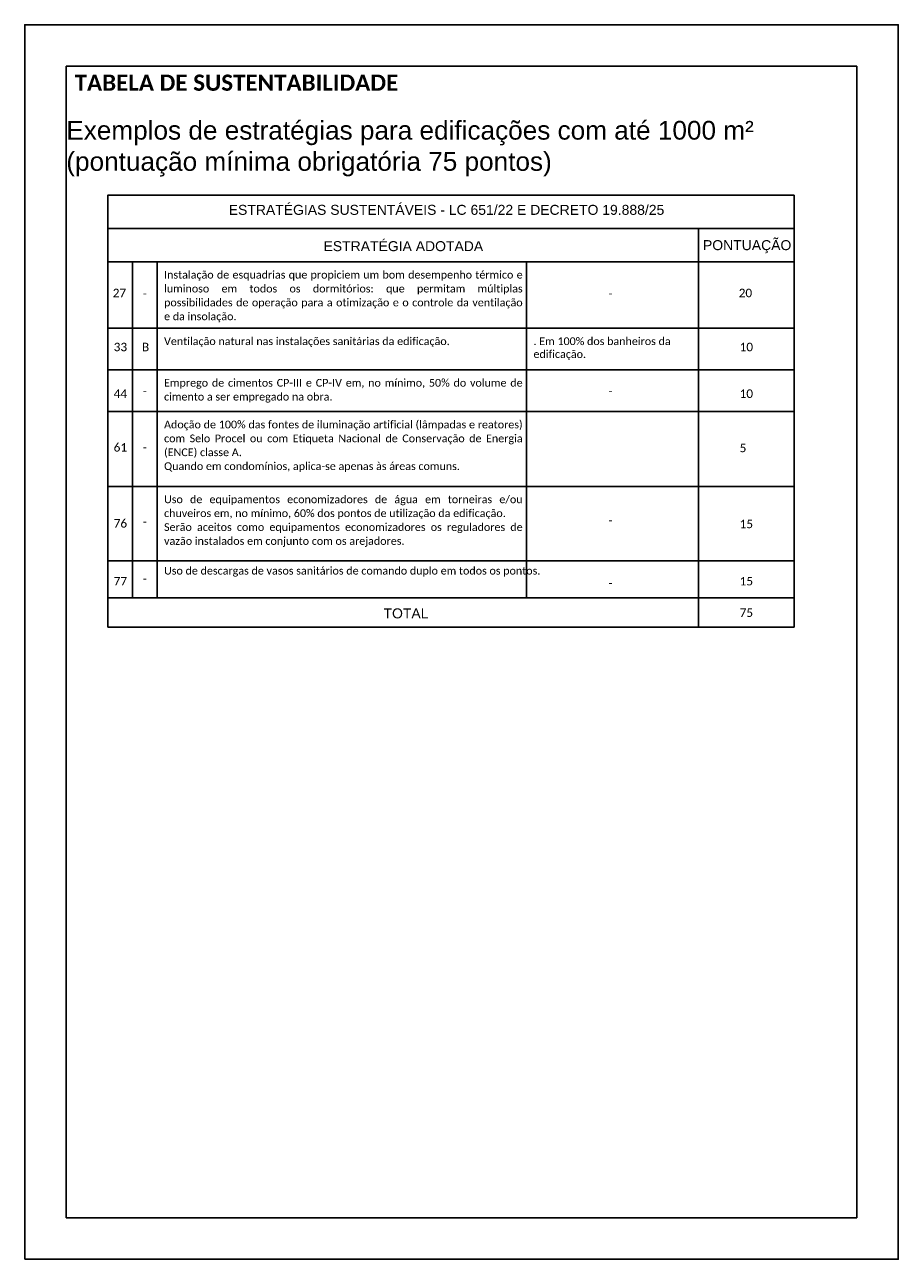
# Model space of a CAD drawing. Header units: millimetres. Extents: x -111 to 66, y -121 to 191.
# Tile 2 of 43: x -111 to -90, y -87 to -57. Entities that reach past the tile are written whole.
import ezdxf
from ezdxf.enums import TextEntityAlignment as Align

# ---------------------------------------------------------------- set-up
doc = ezdxf.new("R2010")
doc.units = ezdxf.units.MM
doc.layers.add('Cotas', color=1, linetype='Continuous')
doc.layers.add('Texto', color=1, linetype='Continuous')
doc.styles.add('Arial', font='arial.ttf')
doc.styles.add('ROMANS', font='romans')

msp = doc.modelspace()

# ---------------------------------------------------------------- linework, layer by layer
at = {"color": 5}
msp.add_lwpolyline([(-109.9507, -85.6754), (-90.9507, -85.6754), (-90.9507, -57.9754), (-109.9507, -57.9754)], close=True, dxfattribs=at)
at = {"layer": 'Cotas'}
msp.add_lwpolyline([(-110.9507, -86.6754), (-89.9507, -86.6754), (-89.9507, -56.9754), (-110.9507, -56.9754)], close=True, dxfattribs=at)
at = {"layer": 'Texto'}
for p, q in [((-108.9565, -61.8789), (-92.4565, -61.8789)), ((-94.7565, -61.8789), (-94.7565, -71.4651)), ((-108.9565, -62.6789), (-92.4565, -62.6789)), ((-108.9565, -62.6789), (-92.4565, -62.6789)), ((-108.3615, -62.6789), (-108.3615, -70.7631)), ((-107.7665, -62.6789), (-107.7665, -70.7631)), ((-98.8868, -62.6789), (-98.8868, -70.7631)), ((-108.9565, -64.2789), (-92.4565, -64.2789)), ((-108.9565, -65.2789), (-92.4565, -65.2789)), ((-108.9565, -65.2789), (-92.4565, -65.2789)), ((-108.9565, -66.2825), (-92.4565, -66.2825)), ((-108.9565, -66.2825), (-92.4565, -66.2825)), ((-108.9565, -68.0825), (-92.4565, -68.0825)), ((-108.9565, -68.0825), (-92.4565, -68.0825)), ((-108.9565, -69.8733), (-92.4565, -69.8733)), ((-108.9565, -70.7631), (-92.4565, -70.7631)), ((-108.9565, -71.4651), (-92.4565, -71.4651))]:
    msp.add_line(p, q, dxfattribs=at)
msp.add_lwpolyline([(-92.4565, -71.4651), (-92.4565, -61.0789), (-108.9565, -61.0789), (-108.9565, -71.4651)], dxfattribs=at)

# ---------------------------------------------------------------- texts
at = {"layer": 'Texto', "style": 'Arial'}
for s, p in [('ESTRATÉGIAS SUSTENTÁVEIS - LC 651/22 E DECRETO 19.888/25 ', (-106.0463, -61.3094)), ('ESTRATÉGIA ADOTADA', (-103.7675, -62.1829)), ('PONTUAÇÃO', (-94.6453, -62.1587)), ('TOTAL', (-102.3251, -71.017))]:
    msp.add_text(s, height=0.24, dxfattribs=at).set_placement(p, align=Align.TOP_LEFT)
at = {"layer": 'Texto', "insert": (-109.7507, -58.1754), "char_height": 0.5605, "attachment_point": 1, "style": 'ROMANS'}
msp.add_mtext_dynamic_manual_height_columns('\\pxql;{\\H0.69442x;\\fCalibri|b1|i0|c0|p34;\\C2;TABELA DE SUSTENTABILIDADE}', width=15.359772, gutter_width=18.5445, heights=[41.236], dxfattribs=at).dxf.set("width", 19)
at = {"layer": 'Texto', "color": 2, "insert": (-109.9507, -59.29), "char_height": 0.45, "attachment_point": 1, "style": 'ROMANS'}
msp.add_mtext_dynamic_manual_height_columns('\\pxql;{\\f@Arial Unicode MS|b0|i0|c0|p34;Exemplos de estratégias para edificações com até 1000 m²\\P(pontuação mínima obrigatória 75 pontos) }', width=16.672419, gutter_width=15, heights=[5.0094], dxfattribs=at).dxf.set("width", 19)
at = {"layer": 'Texto', "char_height": 0.22275, "attachment_point": 1, "style": 'Arial'}
for s, width, insert in [('\\pxa0.66667,sm1.0792,qj;{\\fCalibri|b0|i0|c0|p34;\\H0.83333x;Instalação de esquadrias que propiciem um bom desempenho térmico e luminoso em todos os dormitórios: que permitam múltiplas possibilidades de operação para a otimização e o controle da ventilação e da insolação.}', 8.594117, (-107.601, -62.8971)), ('{\\fCalibri|b0|i0|c0|p34;\\H0.91669x;27}', 13, (-108.835, -63.3273)), ('{\\fCalibri|b0|i0|c0|p34;\\H0.91669x;-}', 13, (-108.1136, -63.3397)), ('{\\fCalibri|b0|i0|c0|p34;\\H0.91669x;-}', 13, (-96.9206, -63.3397)), ('{\\fCalibri|b0|i0|c0|p34;\\H0.91669x;20}', 13, (-93.7871, -63.3273)), ('{\\fCalibri|b0|i0|c0|p34;\\H0.91669x;33}', 13, (-108.8118, -64.6267)), ('{\\fCalibri|b0|i0|c0|p34;\\H0.91669x;B}', 13, (-108.1324, -64.6267)), ('{\\fCalibri|b0|i0|c0|p34;\\H0.83333x;Ventilação natural nas instalações sanitárias da edificação.}', 8.594117, (-107.601, -64.4971)), ('{\\fCalibri|b0|i0|c0|p34;\\H0.83333x;. Em 100% dos banheiros da edificação.}', 3.664941, (-98.7213, -64.4971)), ('{\\fCalibri|b0|i0|c0|p34;\\H0.91669x;10}', 13, (-93.7647, -64.6267)), ('\\pxa0.66667,sm1.0792,qj;{\\fCalibri|b0|i0|c0|p34;\\H0.83333x;Emprego de cimentos CP-III e CP-IV em, no mínimo, 50% do volume de cimento a ser empregado na obra.}', 8.594117, (-107.601, -65.4971)), ('{\\fCalibri|b0|i0|c0|p34;\\H0.91669x;44}', 13, (-108.8118, -65.7492)), ('{\\fCalibri|b0|i0|c0|p34;\\H0.91669x;-}', 13, (-108.1136, -65.6886)), ('{\\fCalibri|b0|i0|c0|p34;\\H0.91669x;-}', 13, (-96.9206, -65.6886)), ('{\\fCalibri|b0|i0|c0|p34;\\H0.91669x;10}', 13, (-93.7647, -65.7492)), ('\\pxa0.66667,sm1.0792,qj;{\\fCalibri|b0|i0|c0|p34;\\H0.83333x;Adoção de 100% das fontes de iluminação artificial (lâmpadas e reatores) com Selo Procel ou com Etiqueta Nacional de Conservação de Energia (ENCE) classe A. ^JQuando em condomínios, aplica-se apenas às áreas comuns.}', 8.594117, (-107.601, -66.5006)), ('{\\fCalibri|b0|i0|c0|p34;\\H0.91669x;61}', 13, (-108.8118, -67.0409)), ('{\\fCalibri|b0|i0|c0|p34;\\H0.91669x;5}', 13, (-93.7647, -67.0551)), ('{\\fCalibri|b0|i0|c0|p34;\\H0.91669x;-}', 13, (-108.1136, -67.0418)), ('\\pxa0.66667,sm1.0792,qj;{\\fCalibri|b0|i0|c0|p34;\\H0.83333x;Uso de equipamentos economizadores de água em torneiras e/ou chuveiros em, no mínimo, 60% dos pontos de utilização da edificação.^JSerão aceitos como equipamentos economizadores os reguladores de vazão instalados em conjunto com os arejadores.}', 8.594117, (-107.601, -68.3006)), ('{\\fCalibri|b0|i0|c0|p34;\\H0.91669x;76}', 13, (-108.8118, -68.8693)), ('{\\fCalibri|b0|i0|c0|p34;\\H0.91669x;15}', 13, (-93.7647, -68.8835)), ('{\\fCalibri|b0|i0|c0|p34;\\H0.91669x;-}', 13, (-108.1136, -68.8297)), ('{\\fCalibri|b0|i0|c0|p34;\\H0.91669x;-}', 13, (-96.9206, -68.7946)), ('\\pxa0.66667,sm1.0792,qj;{\\fCalibri|b0|i0|c0|p34;\\H0.83333x;Uso de descargas de vasos sanitários de comando duplo em todos os pontos.}', 8.594117, (-107.601, -70.0176)), ('{\\fCalibri|b0|i0|c0|p34;\\H0.91669x;77}', 13, (-108.8118, -70.2595)), ('{\\fCalibri|b0|i0|c0|p34;\\H0.91669x;-}', 13, (-108.1136, -70.1989)), ('{\\fCalibri|b0|i0|c0|p34;\\H0.91669x;15}', 13, (-93.7647, -70.2595)), ('{\\fCalibri|b0|i0|c0|p34;\\H0.91669x;-}', 13, (-96.9206, -70.3023)), ('{\\fCalibri|b0|i0|c0|p34;\\H0.91669x;75}', 13, (-93.7647, -71.0187))]:
    msp.add_mtext_dynamic_manual_height_columns(s, width=width, gutter_width=15, heights=[0], dxfattribs=dict(at, insert=insert))

doc.saveas('drawing.dxf')
